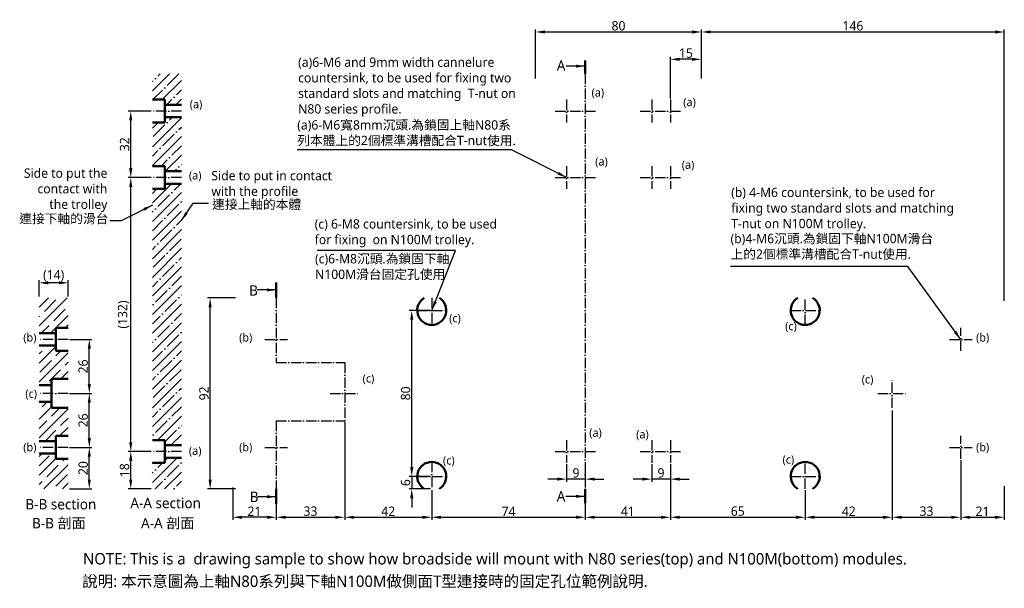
# Model space of a CAD drawing. Header units: millimetres. Extents: x 209 to 684, y 205 to 478.
import ezdxf

# ---------------------------------------------------------------- set-up
doc = ezdxf.new("R2010")
doc.units = ezdxf.units.MM
doc.linetypes.add('中心線5', pattern=[7.2, 5, -1, 0.2, -1])
doc.layers.add('中心線', color=5, linetype='中心線5')
doc.layers.add('標註線', color=3, linetype='Continuous')
doc.layers.add('外框線', color=7, linetype='Continuous', lineweight=50)
doc.styles.get("Standard").update_dxf_attribs({"font": 'msjh.ttf'})
doc.dimstyles.new('ISO-25', dxfattribs={"dimtxt": 4.5, "dimasz": 4.5, "dimexe": 1.25, "dimexo": 0.625, "dimtad": 1, "dimdec": 8, "dimtxsty": 'Standard', "dimcen": 2.5, "dimadec": 0, "dimazin": 0, "dimtfac": 1, "dimtdec": 8, "dimtmove": 0, "dimatfit": 3, "dimfxl": 0, "dimarcsym": 0})

# ---------------------------------------------------------------- blocks, each defined once
blk = doc.blocks.new('*D1')
at = {"layer": 'Defpoints', "color": 0}
for p in [(232.88, 272.39), (243.06, 272.39), (232.88, 252.39)]:
    blk.add_point(p, dxfattribs=at)
at = {"layer": '標註線', "color": 0, "lineweight": -2}
for p, q in [((233.5, 272.39), (244.31, 272.39)), ((243.06, 256.89), (243.06, 267.89)), ((233.5, 252.39), (244.31, 252.39))]:
    blk.add_line(p, q, dxfattribs=at)
at = {"layer": '標註線', "color": 0}
for points in [[(242.31, 267.89), (243.81, 267.89), (243.06, 272.39)], [(242.31, 256.89), (243.81, 256.89), (243.06, 252.39)]]:
    blk.add_solid(points, dxfattribs=at)
at = {"layer": '標註線', "color": 0, "insert": (240.11, 262.39), "char_height": 4.5, "attachment_point": 5, "rotation": 90}
blk.add_mtext('20', dxfattribs=at)
blk = doc.blocks.new('*D2')
at = {"layer": 'Defpoints', "color": 0}
for p in [(218.88, 351.65), (218.88, 344.39), (232.88, 344.39)]:
    blk.add_point(p, dxfattribs=at)
at = {"layer": '標註線', "color": 0, "lineweight": -2}
for p, q in [((218.88, 345.02), (218.88, 352.9)), ((228.38, 351.65), (223.38, 351.65)), ((232.88, 345.02), (232.88, 352.9))]:
    blk.add_line(p, q, dxfattribs=at)
at = {"layer": '標註線', "color": 0}
for points in [[(223.38, 352.4), (223.38, 350.9), (218.88, 351.65)], [(228.38, 352.4), (228.38, 350.9), (232.88, 351.65)]]:
    blk.add_solid(points, dxfattribs=at)
at = {"layer": '標註線', "color": 0, "insert": (225.88, 355.09), "char_height": 4.5, "attachment_point": 5}
blk.add_mtext('(14)', dxfattribs=at)
blk = doc.blocks.new('*D3')
at = {"layer": 'Defpoints', "color": 0}
for p in [(312.18, 253.77), (333.18, 252.39), (312.18, 238.72)]:
    blk.add_point(p, dxfattribs=at)
at = {"layer": '標註線', "color": 0, "lineweight": -2}
for p, q in [((312.18, 253.14), (312.18, 237.47)), ((333.18, 251.77), (333.18, 237.47)), ((328.68, 238.72), (316.68, 238.72))]:
    blk.add_line(p, q, dxfattribs=at)
at = {"layer": '標註線', "color": 0}
for points in [[(316.68, 239.47), (316.68, 237.97), (312.18, 238.72)], [(328.68, 239.47), (328.68, 237.97), (333.18, 238.72)]]:
    blk.add_solid(points, dxfattribs=at)
at = {"layer": '標註線', "color": 0, "insert": (322.68, 241.64), "char_height": 4.5, "attachment_point": 5}
blk.add_mtext('21', dxfattribs=at)
blk = doc.blocks.new('*D4')
at = {"layer": 'Defpoints', "color": 0}
for p in [(301.3, 344.39), (314.18, 344.39), (314.18, 252.39)]:
    blk.add_point(p, dxfattribs=at)
at = {"layer": '標註線', "color": 0, "lineweight": -2}
for p, q in [((313.55, 344.39), (300.05, 344.39)), ((301.3, 256.89), (301.3, 339.89)), ((313.55, 252.39), (300.05, 252.39))]:
    blk.add_line(p, q, dxfattribs=at)
at = {"layer": '標註線', "color": 0}
for points in [[(300.55, 339.89), (302.05, 339.89), (301.3, 344.39)], [(300.55, 256.89), (302.05, 256.89), (301.3, 252.39)]]:
    blk.add_solid(points, dxfattribs=at)
at = {"layer": '標註線', "color": 0, "insert": (298.35, 298.39), "char_height": 4.5, "attachment_point": 5, "rotation": 90}
blk.add_mtext('92', dxfattribs=at)
blk = doc.blocks.new('*D5')
at = {"layer": 'Defpoints', "color": 0}
for p in [(538.18, 472.48), (684.18, 472.48), (684.18, 342.39)]:
    blk.add_point(p, dxfattribs=at)
at = {"layer": '標註線', "color": 0, "lineweight": -2}
for p, q in [((538.18, 473.1), (538.18, 473.73)), ((542.68, 472.48), (679.68, 472.48)), ((684.18, 343.02), (684.18, 473.73))]:
    blk.add_line(p, q, dxfattribs=at)
at = {"layer": '標註線', "color": 0}
for points in [[(542.68, 473.23), (542.68, 471.73), (538.18, 472.48)], [(679.68, 473.23), (679.68, 471.73), (684.18, 472.48)]]:
    blk.add_solid(points, dxfattribs=at)
at = {"layer": '標註線', "color": 0, "insert": (611.18, 475.44), "char_height": 4.5, "attachment_point": 5}
blk.add_mtext('146', dxfattribs=at)
blk = doc.blocks.new('*D6')
at = {"layer": 'Defpoints', "color": 0}
for p in [(263.04, 270.39), (273.47, 270.39), (273.47, 252.39)]:
    blk.add_point(p, dxfattribs=at)
at = {"layer": '標註線', "color": 0, "lineweight": -2}
for p, q in [((272.84, 270.39), (261.79, 270.39)), ((263.04, 256.89), (263.04, 265.89)), ((272.84, 252.39), (261.79, 252.39))]:
    blk.add_line(p, q, dxfattribs=at)
at = {"layer": '標註線', "color": 0}
for points in [[(262.29, 265.89), (263.79, 265.89), (263.04, 270.39)], [(262.29, 256.89), (263.79, 256.89), (263.04, 252.39)]]:
    blk.add_solid(points, dxfattribs=at)
at = {"layer": '標註線', "color": 0, "insert": (260.07, 261.39), "char_height": 4.5, "attachment_point": 5, "rotation": 90}
blk.add_mtext('18', dxfattribs=at)
blk = doc.blocks.new('*D7')
at = {"layer": 'Defpoints', "color": 0}
for p in [(232.88, 298.39), (243.06, 298.39), (232.88, 272.39)]:
    blk.add_point(p, dxfattribs=at)
at = {"layer": '標註線', "color": 0, "lineweight": -2}
for p, q in [((233.5, 298.39), (244.31, 298.39)), ((243.06, 276.89), (243.06, 293.89)), ((233.5, 272.39), (244.31, 272.39))]:
    blk.add_line(p, q, dxfattribs=at)
at = {"layer": '標註線', "color": 0}
for points in [[(242.31, 293.89), (243.81, 293.89), (243.06, 298.39)], [(242.31, 276.89), (243.81, 276.89), (243.06, 272.39)]]:
    blk.add_solid(points, dxfattribs=at)
at = {"layer": '標註線', "color": 0, "insert": (240.11, 285.39), "char_height": 4.5, "attachment_point": 5, "rotation": 90}
blk.add_mtext('26', dxfattribs=at)
blk = doc.blocks.new('*D8')
at = {"layer": 'Defpoints', "color": 0}
for p in [(232.88, 324.39), (243.06, 324.39), (232.88, 298.39)]:
    blk.add_point(p, dxfattribs=at)
at = {"layer": '標註線', "color": 0, "lineweight": -2}
for p, q in [((233.5, 324.39), (244.31, 324.39)), ((243.06, 302.89), (243.06, 319.89)), ((233.5, 298.39), (244.31, 298.39))]:
    blk.add_line(p, q, dxfattribs=at)
at = {"layer": '標註線', "color": 0}
for points in [[(242.31, 319.89), (243.81, 319.89), (243.06, 324.39)], [(242.31, 302.89), (243.81, 302.89), (243.06, 298.39)]]:
    blk.add_solid(points, dxfattribs=at)
at = {"layer": '標註線', "color": 0, "insert": (240.11, 311.39), "char_height": 4.5, "attachment_point": 5, "rotation": 90}
blk.add_mtext('26', dxfattribs=at)
blk = doc.blocks.new('*D9')
at = {"layer": 'Defpoints', "color": 0}
for p in [(366.18, 285.24), (333.18, 252.39), (366.18, 238.72)]:
    blk.add_point(p, dxfattribs=at)
at = {"layer": '標註線', "color": 0, "lineweight": -2}
for p, q in [((366.18, 284.62), (366.18, 237.47)), ((333.18, 251.77), (333.18, 237.47)), ((337.68, 238.72), (361.68, 238.72))]:
    blk.add_line(p, q, dxfattribs=at)
at = {"layer": '標註線', "color": 0}
for points in [[(337.68, 239.47), (337.68, 237.97), (333.18, 238.72)], [(361.68, 239.47), (361.68, 237.97), (366.18, 238.72)]]:
    blk.add_solid(points, dxfattribs=at)
at = {"layer": '標註線', "color": 0, "insert": (349.68, 241.67), "char_height": 4.5, "attachment_point": 5}
blk.add_mtext('33', dxfattribs=at)
blk = doc.blocks.new('*D10')
at = {"layer": 'Defpoints', "color": 0}
for p in [(523.18, 264.89), (482.18, 252.39), (523.18, 238.72)]:
    blk.add_point(p, dxfattribs=at)
at = {"layer": '標註線', "color": 0, "lineweight": -2}
for p, q in [((523.18, 264.27), (523.18, 237.47)), ((482.18, 251.77), (482.18, 237.47)), ((486.68, 238.72), (518.68, 238.72))]:
    blk.add_line(p, q, dxfattribs=at)
at = {"layer": '標註線', "color": 0}
for points in [[(486.68, 239.47), (486.68, 237.97), (482.18, 238.72)], [(518.68, 239.47), (518.68, 237.97), (523.18, 238.72)]]:
    blk.add_solid(points, dxfattribs=at)
at = {"layer": '標註線', "color": 0, "insert": (502.68, 241.64), "char_height": 4.5, "attachment_point": 5}
blk.add_mtext('41', dxfattribs=at)
blk = doc.blocks.new('*D11')
at = {"layer": 'Defpoints', "color": 0}
for p in [(630.18, 290.77), (663.18, 266.89), (663.18, 238.72)]:
    blk.add_point(p, dxfattribs=at)
at = {"layer": '標註線', "color": 0, "lineweight": -2}
for p, q in [((630.18, 290.14), (630.18, 237.47)), ((663.18, 266.27), (663.18, 237.47)), ((634.68, 238.72), (658.68, 238.72))]:
    blk.add_line(p, q, dxfattribs=at)
at = {"layer": '標註線', "color": 0}
for points in [[(634.68, 239.47), (634.68, 237.97), (630.18, 238.72)], [(658.68, 239.47), (658.68, 237.97), (663.18, 238.72)]]:
    blk.add_solid(points, dxfattribs=at)
at = {"layer": '標註線', "color": 0, "insert": (646.68, 241.67), "char_height": 4.5, "attachment_point": 5}
blk.add_mtext('33', dxfattribs=at)
blk = doc.blocks.new('*D12')
at = {"layer": 'Defpoints', "color": 0}
for p in [(663.18, 266.27), (684.18, 254.39), (684.18, 238.72)]:
    blk.add_point(p, dxfattribs=at)
at = {"layer": '標註線', "color": 0, "lineweight": -2}
for p, q in [((663.18, 265.64), (663.18, 237.47)), ((684.18, 253.77), (684.18, 237.47)), ((667.68, 238.72), (679.68, 238.72))]:
    blk.add_line(p, q, dxfattribs=at)
at = {"layer": '標註線', "color": 0}
for points in [[(667.68, 239.47), (667.68, 237.97), (663.18, 238.72)], [(679.68, 239.47), (679.68, 237.97), (684.18, 238.72)]]:
    blk.add_solid(points, dxfattribs=at)
at = {"layer": '標註線', "color": 0, "insert": (673.68, 241.64), "char_height": 4.5, "attachment_point": 5}
blk.add_mtext('21', dxfattribs=at)
blk = doc.blocks.new('*D13')
at = {"layer": 'Defpoints', "color": 0}
for p in [(523.18, 459.31), (538.18, 449.39), (523.18, 439.89)]:
    blk.add_point(p, dxfattribs=at)
at = {"layer": '標註線', "color": 0, "lineweight": -2}
for p, q in [((523.18, 440.52), (523.18, 460.56)), ((538.18, 450.02), (538.18, 460.56)), ((533.68, 459.31), (527.68, 459.31))]:
    blk.add_line(p, q, dxfattribs=at)
at = {"layer": '標註線', "color": 0}
for points in [[(527.68, 460.06), (527.68, 458.56), (523.18, 459.31)], [(533.68, 460.06), (533.68, 458.56), (538.18, 459.31)]]:
    blk.add_solid(points, dxfattribs=at)
at = {"layer": '標註線', "color": 0, "insert": (530.68, 462.27), "char_height": 4.5, "attachment_point": 5}
blk.add_mtext('15', dxfattribs=at)
blk = doc.blocks.new('*D14')
at = {"layer": 'Defpoints', "color": 0}
for p in [(473.18, 264.89), (482.18, 264.89), (473.18, 257.1)]:
    blk.add_point(p, dxfattribs=at)
at = {"layer": '標註線', "color": 0, "lineweight": -2}
for p, q in [((473.18, 264.27), (473.18, 255.85)), ((482.18, 264.27), (482.18, 255.85)), ((468.68, 257.1), (464.18, 257.1)), ((482.18, 257.1), (473.18, 257.1)), ((486.68, 257.1), (491.18, 257.1))]:
    blk.add_line(p, q, dxfattribs=at)
at = {"layer": '標註線', "color": 0}
for points in [[(468.68, 257.85), (468.68, 256.35), (473.18, 257.1)], [(486.68, 257.85), (486.68, 256.35), (482.18, 257.1)]]:
    blk.add_solid(points, dxfattribs=at)
at = {"layer": '標註線', "color": 0, "insert": (477.68, 260.05), "char_height": 4.5, "attachment_point": 5}
blk.add_mtext('9', dxfattribs=at)
blk = doc.blocks.new('*D15')
at = {"layer": 'Defpoints', "color": 0}
for p in [(514.18, 264.89), (523.18, 264.89), (514.18, 257.1)]:
    blk.add_point(p, dxfattribs=at)
at = {"layer": '標註線', "color": 0, "lineweight": -2}
for p, q in [((514.18, 264.27), (514.18, 255.85)), ((523.18, 264.27), (523.18, 255.85)), ((509.68, 257.1), (505.18, 257.1)), ((523.18, 257.1), (514.18, 257.1)), ((527.68, 257.1), (532.18, 257.1))]:
    blk.add_line(p, q, dxfattribs=at)
at = {"layer": '標註線', "color": 0}
for points in [[(509.68, 257.85), (509.68, 256.35), (514.18, 257.1)], [(527.68, 257.85), (527.68, 256.35), (523.18, 257.1)]]:
    blk.add_solid(points, dxfattribs=at)
at = {"layer": '標註線', "color": 0, "insert": (518.68, 260.05), "char_height": 4.5, "attachment_point": 5}
blk.add_mtext('9', dxfattribs=at)
blk = doc.blocks.new('*D16')
at = {"layer": 'Defpoints', "color": 0}
for p in [(366.18, 285.24), (408.18, 252.39), (408.18, 238.72)]:
    blk.add_point(p, dxfattribs=at)
at = {"layer": '標註線', "color": 0, "lineweight": -2}
for p, q in [((366.18, 284.62), (366.18, 237.47)), ((408.18, 251.77), (408.18, 237.47)), ((370.68, 238.72), (403.68, 238.72))]:
    blk.add_line(p, q, dxfattribs=at)
at = {"layer": '標註線', "color": 0}
for points in [[(370.68, 239.47), (370.68, 237.97), (366.18, 238.72)], [(403.68, 239.47), (403.68, 237.97), (408.18, 238.72)]]:
    blk.add_solid(points, dxfattribs=at)
at = {"layer": '標註線', "color": 0, "insert": (387.18, 241.63), "char_height": 4.5, "attachment_point": 5}
blk.add_mtext('42', dxfattribs=at)
blk = doc.blocks.new('*D17')
at = {"layer": 'Defpoints', "color": 0}
for p in [(408.18, 252.39), (482.18, 252.39), (482.18, 238.72)]:
    blk.add_point(p, dxfattribs=at)
at = {"layer": '標註線', "color": 0, "lineweight": -2}
for p, q in [((408.18, 251.77), (408.18, 237.47)), ((482.18, 251.77), (482.18, 237.47)), ((412.68, 238.72), (477.68, 238.72))]:
    blk.add_line(p, q, dxfattribs=at)
at = {"layer": '標註線', "color": 0}
for points in [[(412.68, 239.47), (412.68, 237.97), (408.18, 238.72)], [(477.68, 239.47), (477.68, 237.97), (482.18, 238.72)]]:
    blk.add_solid(points, dxfattribs=at)
at = {"layer": '標註線', "color": 0, "insert": (445.18, 241.59), "char_height": 4.5, "attachment_point": 5}
blk.add_mtext('74', dxfattribs=at)
blk = doc.blocks.new('*D18')
at = {"layer": 'Defpoints', "color": 0}
for p in [(523.18, 264.89), (588.18, 252.39), (588.18, 238.72)]:
    blk.add_point(p, dxfattribs=at)
at = {"layer": '標註線', "color": 0, "lineweight": -2}
for p, q in [((523.18, 264.27), (523.18, 237.47)), ((588.18, 251.77), (588.18, 237.47)), ((527.68, 238.72), (583.68, 238.72))]:
    blk.add_line(p, q, dxfattribs=at)
at = {"layer": '標註線', "color": 0}
for points in [[(527.68, 239.47), (527.68, 237.97), (523.18, 238.72)], [(583.68, 239.47), (583.68, 237.97), (588.18, 238.72)]]:
    blk.add_solid(points, dxfattribs=at)
at = {"layer": '標註線', "color": 0, "insert": (555.68, 241.67), "char_height": 4.5, "attachment_point": 5}
blk.add_mtext('65', dxfattribs=at)
blk = doc.blocks.new('*D19')
at = {"layer": 'Defpoints', "color": 0}
for p in [(630.18, 290.14), (588.18, 252.39), (630.18, 238.72)]:
    blk.add_point(p, dxfattribs=at)
at = {"layer": '標註線', "color": 0, "lineweight": -2}
for p, q in [((630.18, 289.52), (630.18, 237.47)), ((588.18, 251.77), (588.18, 237.47)), ((592.68, 238.72), (625.68, 238.72))]:
    blk.add_line(p, q, dxfattribs=at)
at = {"layer": '標註線', "color": 0}
for points in [[(592.68, 239.47), (592.68, 237.97), (588.18, 238.72)], [(625.68, 239.47), (625.68, 237.97), (630.18, 238.72)]]:
    blk.add_solid(points, dxfattribs=at)
at = {"layer": '標註線', "color": 0, "insert": (609.18, 241.63), "char_height": 4.5, "attachment_point": 5}
blk.add_mtext('42', dxfattribs=at)
blk = doc.blocks.new('*D20')
at = {"layer": 'Defpoints', "color": 0}
for p in [(398.51, 338.39), (408.18, 338.39), (408.18, 258.39)]:
    blk.add_point(p, dxfattribs=at)
at = {"layer": '標註線', "color": 0, "lineweight": -2}
for p, q in [((407.55, 338.39), (397.26, 338.39)), ((398.51, 262.89), (398.51, 333.89)), ((407.55, 258.39), (397.26, 258.39))]:
    blk.add_line(p, q, dxfattribs=at)
at = {"layer": '標註線', "color": 0}
for points in [[(397.76, 333.89), (399.26, 333.89), (398.51, 338.39)], [(397.76, 262.89), (399.26, 262.89), (398.51, 258.39)]]:
    blk.add_solid(points, dxfattribs=at)
at = {"layer": '標註線', "color": 0, "insert": (395.56, 298.39), "char_height": 4.5, "attachment_point": 5, "rotation": 90}
blk.add_mtext('80', dxfattribs=at)
blk = doc.blocks.new('*D21')
at = {"layer": 'Defpoints', "color": 0}
for p in [(538.18, 472.48), (458.18, 449.39), (538.18, 449.39)]:
    blk.add_point(p, dxfattribs=at)
at = {"layer": '標註線', "color": 0, "lineweight": -2}
for p, q in [((458.18, 450.02), (458.18, 473.73)), ((462.68, 472.48), (533.68, 472.48)), ((538.18, 450.02), (538.18, 473.73))]:
    blk.add_line(p, q, dxfattribs=at)
at = {"layer": '標註線', "color": 0}
for points in [[(462.68, 473.23), (462.68, 471.73), (458.18, 472.48)], [(533.68, 473.23), (533.68, 471.73), (538.18, 472.48)]]:
    blk.add_solid(points, dxfattribs=at)
at = {"layer": '標註線', "color": 0, "insert": (498.18, 475.43), "char_height": 4.5, "attachment_point": 5}
blk.add_mtext('80', dxfattribs=at)
blk = doc.blocks.new('*D22')
at = {"layer": 'Defpoints', "color": 0}
for p in [(408.18, 258.39), (398.51, 252.39), (408.18, 252.39)]:
    blk.add_point(p, dxfattribs=at)
at = {"layer": '標註線', "color": 0, "lineweight": -2}
for p, q in [((398.51, 262.89), (398.51, 267.39)), ((407.55, 258.39), (397.26, 258.39)), ((398.51, 258.39), (398.51, 252.39)), ((407.55, 252.39), (397.26, 252.39)), ((398.51, 247.89), (398.51, 243.39))]:
    blk.add_line(p, q, dxfattribs=at)
at = {"layer": '標註線', "color": 0}
for points in [[(397.76, 262.89), (399.26, 262.89), (398.51, 258.39)], [(397.76, 247.89), (399.26, 247.89), (398.51, 252.39)]]:
    blk.add_solid(points, dxfattribs=at)
at = {"layer": '標註線', "color": 0, "insert": (395.56, 255.39), "char_height": 4.5, "attachment_point": 5, "rotation": 90}
blk.add_mtext('6', dxfattribs=at)
blk = doc.blocks.new('*D23')
at = {"layer": 'Defpoints', "color": 0}
for p in [(263.04, 402.39), (273.47, 402.39), (273.47, 270.39)]:
    blk.add_point(p, dxfattribs=at)
at = {"layer": '標註線', "color": 0, "lineweight": -2}
for p, q in [((272.84, 402.39), (261.79, 402.39)), ((263.04, 274.89), (263.04, 397.89)), ((272.84, 270.39), (261.79, 270.39))]:
    blk.add_line(p, q, dxfattribs=at)
at = {"layer": '標註線', "color": 0}
for points in [[(262.29, 397.89), (263.79, 397.89), (263.04, 402.39)], [(262.29, 274.89), (263.79, 274.89), (263.04, 270.39)]]:
    blk.add_solid(points, dxfattribs=at)
at = {"layer": '標註線', "color": 0, "insert": (259.6, 336.39), "char_height": 4.5, "attachment_point": 5, "rotation": 90}
blk.add_mtext('(132)', dxfattribs=at)
blk = doc.blocks.new('*D24')
at = {"layer": 'Defpoints', "color": 0}
for p in [(263.04, 434.39), (273.47, 434.39), (273.47, 402.39)]:
    blk.add_point(p, dxfattribs=at)
at = {"layer": '標註線', "color": 0, "lineweight": -2}
for p, q in [((272.84, 434.39), (261.79, 434.39)), ((263.04, 406.89), (263.04, 429.89)), ((272.84, 402.39), (261.79, 402.39))]:
    blk.add_line(p, q, dxfattribs=at)
at = {"layer": '標註線', "color": 0}
for points in [[(262.29, 429.89), (263.79, 429.89), (263.04, 434.39)], [(262.29, 406.89), (263.79, 406.89), (263.04, 402.39)]]:
    blk.add_solid(points, dxfattribs=at)
at = {"layer": '標註線', "color": 0, "insert": (260.09, 418.39), "char_height": 4.5, "attachment_point": 5, "rotation": 90}
blk.add_mtext('32', dxfattribs=at)

msp = doc.modelspace()

# ---------------------------------------------------------------- hatches: boundary and pattern name
h = msp.add_hatch()
h.set_pattern_fill('ANSI35', color=256)
h.paths.add_polyline_path([(287.46659196, 267.39464349), (279.46659196, 267.39464349), (279.46659196, 264.89464349), (273.46659196, 264.89464349), (273.46659196, 252.39464349), (287.46659196, 252.39464349)])
h.paths.add_polyline_path([(287.46659196, 399.39464349), (279.46659196, 399.39464349), (279.46659196, 396.89464349), (273.46659196, 396.89464349), (273.46659196, 275.89464349), (279.46659196, 275.89464349), (279.46659196, 273.39464349), (287.46659196, 273.39464349)])
h.paths.add_polyline_path([(287.46659196, 431.39464349), (279.46659196, 431.39464349), (279.46659196, 428.89464349), (273.46659196, 428.89464349), (273.46659196, 407.89464349), (279.46659196, 407.89464349), (279.46659196, 405.39464349), (287.46659196, 405.39464349)])
h.paths.add_polyline_path([(287.46659196, 452.39464349), (273.46659196, 452.39464349), (273.46659196, 439.89464349), (279.46659196, 439.89464349), (279.46659196, 437.39464349), (287.46659196, 437.39464349)])

# ---------------------------------------------------------------- linework, layer by layer
at = {"lineweight": 50}
for p, q in [((279.46659196, 439.89464349), (273.46659196, 439.89464349)), ((279.46659196, 439.89464349), (279.46659196, 428.89464349)), ((287.46659196, 437.39464349), (279.46659196, 437.39464349)), ((279.46659196, 428.89464349), (273.46659196, 428.89464349)), ((287.46659196, 431.39464349), (279.46659196, 431.39464349)), ((279.46659196, 407.89464349), (273.46659196, 407.89464349)), ((279.46659196, 407.89464349), (279.46659196, 396.89464349)), ((287.46659196, 405.39464349), (279.46659196, 405.39464349)), ((287.46659196, 399.39464349), (279.46659196, 399.39464349)), ((279.46659196, 396.89464349), (273.46659196, 396.89464349)), ((226.87681087, 329.89464349), (226.87681087, 318.89464349)), ((226.87681087, 329.89464349), (232.87681087, 329.89464349)), ((218.87681087, 327.39464349), (226.87681087, 327.39464349)), ((218.87681087, 321.39464349), (226.87681087, 321.39464349)), ((226.87681087, 318.89464349), (232.87681087, 318.89464349)), ((224.87681087, 305.39464349), (224.87681087, 291.39464349)), ((224.87681087, 305.39464349), (232.87681087, 305.39464349)), ((218.87681087, 302.39464349), (224.87681087, 302.39464349)), ((218.87681087, 294.39464349), (224.87681087, 294.39464349)), ((224.87681087, 291.39464349), (232.87681087, 291.39464349)), ((218.87681087, 275.39464349), (226.87681087, 275.39464349)), ((226.87681087, 277.89464349), (226.87681087, 266.89464349)), ((226.87681087, 277.89464349), (232.87681087, 277.89464349)), ((279.46659196, 275.89464349), (273.46659196, 275.89464349)), ((279.46659196, 275.89464349), (279.46659196, 264.89464349)), ((287.46659196, 273.39464349), (279.46659196, 273.39464349)), ((218.87681087, 269.39464349), (226.87681087, 269.39464349)), ((226.87681087, 266.89464349), (232.87681087, 266.89464349)), ((287.46659196, 267.39464349), (279.46659196, 267.39464349)), ((279.46659196, 264.89464349), (273.46659196, 264.89464349))]:
    msp.add_line(p, q, dxfattribs=at)
for p, q in [((218.87681087, 339.8597514), (223.41170295, 344.39464349)), ((218.87681087, 330.87949528), (232.39195907, 344.39464349)), ((218.87681087, 344.34987752), (218.92157683, 344.39464349)), ((221.38932602, 337.88213656), (227.0019861, 343.49479663)), ((225.87945408, 333.39200849), (231.49211416, 339.00466857)), ((232.61464617, 340.12720059), (232.61464617, 340.12720059)), ((218.87681087, 335.3696214), (219.14426199, 335.63707252)), ((220.26679401, 336.75960454), (220.26679401, 336.75960454)), ((224.3722152, 327.39464349), (232.87681087, 335.89923916)), ((219.88208907, 327.39464349), (223.63439005, 331.14694446)), ((224.75692207, 332.26947648), (224.75692207, 332.26947648)), ((231.3623452, 329.89464349), (232.87681087, 331.40910916)), ((218.87681087, 312.91898304), (226.87681087, 320.91898304)), ((218.87681087, 317.40910916), (220.26679401, 318.7990923)), ((221.38932602, 319.92162431), (221.38932602, 319.92162431)), ((222.51185804, 321.04415633), (222.8623452, 321.39464349)), ((227.0019861, 316.55402827), (229.34260132, 318.89464349)), ((218.87681087, 303.93872692), (232.87681087, 317.93872692)), ((219.14426199, 308.69630416), (224.75692207, 314.30896424)), ((225.87945408, 315.43149625), (225.87945408, 315.43149625)), ((231.49211416, 312.06390021), (232.87681087, 313.44859692)), ((223.63439005, 304.2061761), (229.24705013, 309.81883618)), ((229.31298356, 305.39464349), (232.87681087, 308.9584708)), ((230.36958214, 310.94136819), (230.36958214, 310.94136819)), ((222.51185804, 303.08364409), (222.51185804, 303.08364409)), ((220.26679401, 291.85832393), (222.80311356, 294.39464349)), ((218.87681087, 285.97821468), (224.87681087, 291.97821468)), ((218.87681087, 276.99795856), (232.87681087, 290.99795856)), ((219.14426199, 290.73579192), (219.14426199, 290.73579192)), ((224.75692207, 287.36819587), (228.78336968, 291.39464349)), ((218.87681087, 281.48808468), (222.51185804, 285.12313184)), ((223.63439005, 286.24566386), (223.63439005, 286.24566386)), ((229.24705013, 282.87806781), (232.87681087, 286.50782856)), ((221.7636258, 275.39464349), (227.0019861, 280.63300378)), ((228.12451811, 281.7555358), (228.12451811, 281.7555358)), ((228.75375192, 277.89464349), (232.87681087, 282.01770243)), ((226.25375192, 275.39464349), (226.87681087, 276.01770243)), ((218.87681087, 268.01770243), (220.25375192, 269.39464349)), ((218.87681087, 263.52757243), (223.63439005, 268.28515162)), ((218.87681087, 259.03744631), (226.87681087, 267.03744631)), ((230.36958214, 266.04008759), (231.22413804, 266.89464349)), ((221.21426416, 252.39464349), (232.87681087, 264.05719019)), ((222.51185804, 258.18236348), (228.12451811, 263.79502356)), ((229.24705013, 264.91755557), (229.24705013, 264.91755557)), ((221.38932602, 257.05983147), (221.38932602, 257.05983147)), ((227.0019861, 253.69223542), (232.61464617, 259.3048955)), ((218.87681087, 254.54731631), (220.26679401, 255.93729945)), ((225.87945408, 252.56970341), (225.87945408, 252.56970341)), ((230.19452029, 252.39464349), (232.87681087, 255.07693407))]:
    msp.add_line(p, q)
at = {"layer": '中心線'}
for p, q in [((482.17952865, 452.39464349), (482.17952865, 252.39464349)), ((473.17952865, 439.89464349), (473.17952865, 428.89464349)), ((514.17952865, 439.89464349), (514.17952865, 428.89464349)), ((523.17952865, 439.89464349), (523.17952865, 428.89464349)), ((287.46659196, 434.39464349), (273.46659196, 434.39464349)), ((467.67952865, 434.39464349), (487.67952865, 434.39464349)), ((508.67952865, 434.39464349), (528.67952865, 434.39464349)), ((473.17952865, 407.89464349), (473.17952865, 396.89464349)), ((514.17952865, 407.89464349), (514.17952865, 396.89464349)), ((523.17952865, 407.89464349), (523.17952865, 396.89464349)), ((287.46659196, 402.39464349), (273.46659196, 402.39464349)), ((467.67952865, 402.39464349), (487.67952865, 402.39464349)), ((508.67952865, 402.39464349), (528.67952865, 402.39464349)), ((333.17952865, 344.39464349), (333.17952865, 313.21638212)), ((408.17952865, 344.39464349), (408.17952865, 331.39464349)), ((588.17952865, 331.39464349), (588.17952865, 344.39464349)), ((401.17952865, 338.39464349), (415.17952865, 338.39464349)), ((581.17952865, 338.39464349), (595.17952865, 338.39464349)), ((663.17952865, 318.89464349), (663.17952865, 329.89464349)), ((232.87681087, 324.39464349), (218.87681087, 324.39464349)), ((327.67952865, 324.39464349), (338.67952865, 324.39464349)), ((657.67952865, 324.39464349), (668.67952865, 324.39464349)), ((333.17952865, 313.21638212), (366.17952865, 313.21638212)), ((366.17952865, 313.21638212), (366.17952865, 285.24116857)), ((630.17952865, 291.39464349), (630.17952865, 305.39464349)), ((232.87681087, 298.39464349), (218.87681087, 298.39464349)), ((359.17952865, 298.39464349), (373.17952865, 298.39464349)), ((623.17952865, 298.39464349), (637.17952865, 298.39464349)), ((333.17952865, 285.24116857), (366.17952865, 285.24116857)), ((333.17952865, 285.24116857), (333.17952865, 252.39464349)), ((473.17952865, 275.89464349), (473.17952865, 264.89464349)), ((514.17952865, 275.89464349), (514.17952865, 264.89464349)), ((523.17952865, 275.89464349), (523.17952865, 264.89464349)), ((663.17952865, 266.89464349), (663.17952865, 277.89464349)), ((232.87681087, 272.39464349), (218.87681087, 272.39464349)), ((327.67952865, 272.39464349), (338.67952865, 272.39464349)), ((657.67952865, 272.39464349), (668.67952865, 272.39464349)), ((287.46659196, 270.39464349), (273.46659196, 270.39464349)), ((467.67952865, 270.39464349), (487.67952865, 270.39464349)), ((508.67952865, 270.39464349), (528.67952865, 270.39464349)), ((408.17952865, 265.39464349), (408.17952865, 252.39464349)), ((588.17952865, 252.39464349), (588.17952865, 265.39464349)), ((401.17952865, 258.39464349), (415.17952865, 258.39464349)), ((581.17952865, 258.39464349), (595.17952865, 258.39464349))]:
    msp.add_line(p, q, dxfattribs=at)
at = {"layer": '外框線'}
for centre, start, end in [((408.17952865, 338.39464349), 121.0027191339, 58.9972808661), ((588.17952865, 338.39464349), 121.0027191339, 58.9972808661), ((408.17952865, 258.39464349), 301.0027191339, 238.9972808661), ((588.17952865, 258.39464349), 301.0027191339, 238.9972808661)]:
    msp.add_arc(centre, 7, start, end, dxfattribs=at)
at = {"layer": '標註線', "lineweight": 50}
for p, q in [((482.17952865, 452.39464349), (482.17952865, 458.74712013)), ((333.17952865, 344.39464349), (333.17952865, 351.75180447)), ((333.17952865, 245.26149188), (333.17952865, 252.39464349)), ((482.17952865, 252.39464349), (482.17952865, 245.59543177))]:
    msp.add_line(p, q, dxfattribs=at)

# ---------------------------------------------------------------- texts
at = {"char_height": 4.5, "attachment_point": 1}
for s, insert, width in [('(a)6-M6 and 9mm width cannelure \\Pcountersink, to be used for fixing two\\Pstandard slots and matching  T-nut on\\PN80 series profile.', (343.73488323, 460.18343081), 2.842170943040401e-14), ('(b) 4-M6 countersink, to be used for\\Pfixing two standard slots and matching \\PT-nut on N100M trolley.', (552.52269006, 397.47269303), 2.842170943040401e-14), ('(c) 6-M8 countersink, to be used\\Pfor fixing  on N100M trolley.', (351.72086851, 382.26769769), 5.684341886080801e-14)]:
    msp.add_mtext(s, dxfattribs=dict(at, insert=insert, width=width))
for s, insert, char_height, attachment_point in [('Side to put the\\Pcontact with\\Pthe trolley', (251.77100431, 385.73246947), 4.5, 9), ('Side to put in contact\\Pwith the profile', (301.90612293, 405.53612267), 4.5, 1), ('B-B section', (212.24685543, 247.51112712), 5, 1), ('A-A section', (262.84490963, 248.0851694), 5, 1), ('\\pt220;NOTE: This is a  drawing sample to show how broadside will mount with N80 series(top) and N100M(bottom) modules.', (240.02286798, 221.4878037), 5.5, 1)]:
    msp.add_mtext(s, dxfattribs=dict(insert=insert, char_height=char_height, attachment_point=attachment_point))
at = {"layer": '標註線', "lineweight": 50, "char_height": 5, "attachment_point": 1}
for s, insert, width in [('A', (468.43655161, 458.81476968), 1.953992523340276e-14), ('B', (320.10487532, 350.49483449), 1.77635683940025e-15), ('B', (320.41329961, 251.05967348), 1.77635683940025e-15), ('A', (468.40980802, 251.31056584), 1.953992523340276e-14)]:
    msp.add_mtext(s, dxfattribs=dict(at, insert=insert, width=width))
at = {"layer": '標註線'}
for s, insert, char_height, attachment_point in [('(a)', (485.20738773, 445.33592293), 4, 1), ('(a)', (291.48503654, 439.72511287), 4, 1), ('(a)', (529.3990446, 440.75306706), 4, 1), ('(a)6-M6寬8mm沉頭.為鎖固上軸N80系\\P列本體上的2個標準溝槽配合T-nut使用.', (343.30880209, 429.96923706), 4.5, 1), ('(a)', (486.96341676, 412.15231538), 4, 1), ('(a)', (528.67216022, 410.57191744), 4, 1), ('(a)', (291.08975958, 405.43602451), 4, 1), ('連接上軸的本體', (302.24195102, 391.74796155), 4.5, 1), ('連接下軸的滑台', (252.25182535, 379.78602276), 4.5, 9), ('(b)4-M6沉頭.為鎖固下軸N100M滑台\\P上的2個標準溝槽配合T-nut使用.', (552.19277303, 375.22810712), 4.5, 1), ('(c)6-M8沉頭.為鎖固下軸\\PN100M滑台固定孔使用', (351.87486944, 365.50972922), 4.5, 1), ('(c)', (416.52214607, 336.61985794), 4, 1), ('(c)', (578.53087075, 332.81457893), 4, 1), ('(b)', (211.23890223, 327.34970408), 4, 1), ('(b)', (315.29672538, 327.34970408), 4, 1), ('(b)', (670.57711529, 327.34970408), 4, 1), ('(c)', (374.83065229, 307.62206899), 4, 1), ('(c)', (615.43004436, 307.18965338), 4, 1), ('(c)', (212.21349381, 300.25830354), 4, 1), ('(a)', (484.06364803, 281.48618011), 4, 1), ('(a)', (506.68182596, 280.6961067), 4, 1), ('(b)', (211.23890223, 274.49860705), 4, 1), ('(a)', (291.08975958, 272.79399147), 4, 1), ('(b)', (315.29672538, 274.49860705), 4, 1), ('(b)', (670.57711529, 274.49860705), 4, 1), ('(c)', (413.56115109, 268.12483651), 4, 1), ('(c)', (577.26187274, 268.54764487), 4, 1), ('B-B 剖面', (215.46052412, 238.38340293), 5, 1), ('A-A 剖面', (268.01370278, 238.38340293), 5, 1), ('說明: 本示意圖為上軸N80系列與下軸N100M做側面T型連接時的固定孔位範例說明.', (239.60273429, 210.66508455), 5.5, 1)]:
    msp.add_mtext(s, dxfattribs=dict(at, insert=insert, char_height=char_height, attachment_point=attachment_point))

# ---------------------------------------------------------------- dimensions: what is measured, and where the dimension line sits
for base, p1, p2, picture, middle in [((538.179528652, 472.4799491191), (458.179528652, 449.3946434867), (538.179528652, 449.3946434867), '*D21', (498.179528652, 475.4304817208)), ((684.179528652, 472.4799491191), (538.179528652, 472.4799491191), (684.179528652, 342.3946434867), '*D5', (611.179528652, 475.4435546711)), ((523.179528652, 459.3054483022), (538.179528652, 449.3946434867), (523.179528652, 439.8946434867), '*D13', (530.679528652, 462.2690538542)), ((663.179528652, 238.7175542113), (630.179528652, 290.7696434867), (663.179528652, 266.8946434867), '*D11', (646.679528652, 241.668086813)), ((366.179528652, 238.7175542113), (333.179528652, 252.3946434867), (366.179528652, 285.2411685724), '*D9', (349.679528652, 241.668086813)), ((408.179528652, 238.7175542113), (366.179528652, 285.2411685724), (408.179528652, 252.3946434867), '*D16', (387.179528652, 241.6303205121)), ((684.179528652, 238.7175542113), (663.179528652, 266.2696434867), (684.179528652, 254.3946434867), '*D12', (673.679528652, 241.6433934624)), ((473.179528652, 257.0963675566), (482.179528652, 264.8946434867), (473.179528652, 264.8946434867), '*D14', (477.679528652, 260.0469001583)), ((523.179528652, 238.7175542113), (482.179528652, 252.3946434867), (523.179528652, 264.8946434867), '*D10', (502.679528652, 241.6433934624)), ((514.179528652, 257.0963675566), (523.179528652, 264.8946434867), (514.179528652, 264.8946434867), '*D15', (518.679528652, 260.0469001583)), ((588.179528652, 238.7175542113), (523.179528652, 264.8946434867), (588.179528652, 252.3946434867), '*D18', (555.679528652, 241.668086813)), ((312.179528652, 238.7175542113), (333.179528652, 252.3946434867), (312.179528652, 253.7696434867), '*D3', (322.679528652, 241.6433934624))]:
    dim = msp.add_linear_dim(base=base, p1=p1, p2=p2, dimstyle='ISO-25', dxfattribs=at)
    dim.commit()
    dim.dimension.update_dxf_attribs({"geometry": picture, "text_midpoint": middle})
for base, p1, p2, picture, middle in [((263.0371632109, 434.3946434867), (273.4665919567, 402.3946434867), (273.4665919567, 434.3946434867), '*D24', (260.0866306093, 418.3946434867)), ((301.3024073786, 344.3946434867), (314.179528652, 252.3946434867), (314.179528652, 344.3946434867), '*D4', (298.3518747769, 298.3946434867)), ((398.5071295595, 338.3946434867), (408.179528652, 258.3946434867), (408.179528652, 338.3946434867), '*D20', (395.5565969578, 298.3946434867)), ((243.0606709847, 324.3946434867), (232.8768108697, 298.3946434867), (232.8768108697, 324.3946434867), '*D8', (240.110138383, 311.3946434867)), ((243.0606709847, 298.3946434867), (232.8768108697, 272.3946434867), (232.8768108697, 298.3946434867), '*D7', (240.110138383, 285.3946434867)), ((243.0606709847, 272.3946434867), (232.8768108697, 252.3946434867), (232.8768108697, 272.3946434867), '*D1', (240.110138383, 262.3946434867)), ((263.0371632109, 270.3946434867), (273.4665919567, 252.3946434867), (273.4665919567, 270.3946434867), '*D6', (260.073557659, 261.3946434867)), ((398.5071295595, 252.3946434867), (408.179528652, 258.3946434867), (408.179528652, 252.3946434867), '*D22', (395.5565969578, 255.3946434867))]:
    dim = msp.add_linear_dim(base=base, p1=p1, p2=p2, angle=90, dimstyle='ISO-25', dxfattribs=at)
    dim.commit()
    dim.dimension.update_dxf_attribs({"geometry": picture, "text_midpoint": middle})
for base, p1, p2, angle, text, picture, middle in [((263.03716321, 402.39464349), (273.46659196, 270.39464349), (273.46659196, 402.39464349), 90, '(132)', '*D23', (259.60002635, 336.39464349)), ((218.87681087, 351.65164401), (232.87681087, 344.39464349), (218.87681087, 344.39464349), 180, '(14)', '*D2', (225.87681087, 355.08878088))]:
    dim = msp.add_linear_dim(base=base, p1=p1, p2=p2, angle=angle, text=text, dimstyle='ISO-25', dxfattribs=at)
    dim.commit()
    dim.dimension.update_dxf_attribs({"geometry": picture, "text_midpoint": middle})
for base, p1, p2, picture, middle in [((630.179528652, 238.7175542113), (588.179528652, 252.3946434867), (630.179528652, 290.1446434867), '*D19', (609.179528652, 241.6303205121)), ((482.179528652, 238.7175542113), (408.179528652, 252.3946434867), (482.179528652, 252.3946434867), '*D17', (445.179528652, 241.5925542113))]:
    dim = msp.add_linear_dim(base=base, p1=p1, p2=p2, dimstyle='ISO-25', override={"dimtmove": 1}, dxfattribs=at)
    dim.commit()
    dim.dimension.update_dxf_attribs({"geometry": picture, "text_midpoint": middle})

# ---------------------------------------------------------------- leaders
for points in [[(482.11432055, 456.03786221), (472.90342359, 456.03786221)], [(473.17952865, 402.39464349), (446.62670871, 415.71631769), (343.27530023, 415.71631769)], [(408.17952865, 338.39464349), (419.55475497, 367.20096417), (352.91281742, 367.20096417)], [(663.17952865, 324.39464349), (637.62466457, 359.59040615), (552.19277303, 359.59080615)], [(333.17952865, 348.21944769), (323.94734584, 348.21944769)], [(333.17952865, 248.61553842), (324.10206312, 248.61553842)], [(482.17952865, 248.79186636), (472.85125936, 248.79186636)]]:
    msp.add_leader(points, dimstyle='ISO-25', override={"dimgap": 0.625, "dimtad": 0}, dxfattribs=at)
at = {"layer": '標註線', "annotation_type": 0, "has_hookline": 1}
for points, hookline_direction, text_width in [([(287.46659196, 381.66088515), (293.10908122, 389.99796155), (300.56696718, 389.99796155)], 0, 40.89799871), ([(273.46659196, 389.03654125), (258.37974216, 381.53602276), (252.87682535, 381.53602276)], 1, 40.93867011)]:
    msp.add_leader(points, dimstyle='ISO-25', override={"dimgap": 0.625, "dimtad": 0}, dxfattribs=dict(at, hookline_direction=hookline_direction, text_width=text_width))

doc.saveas('drawing.dxf')
